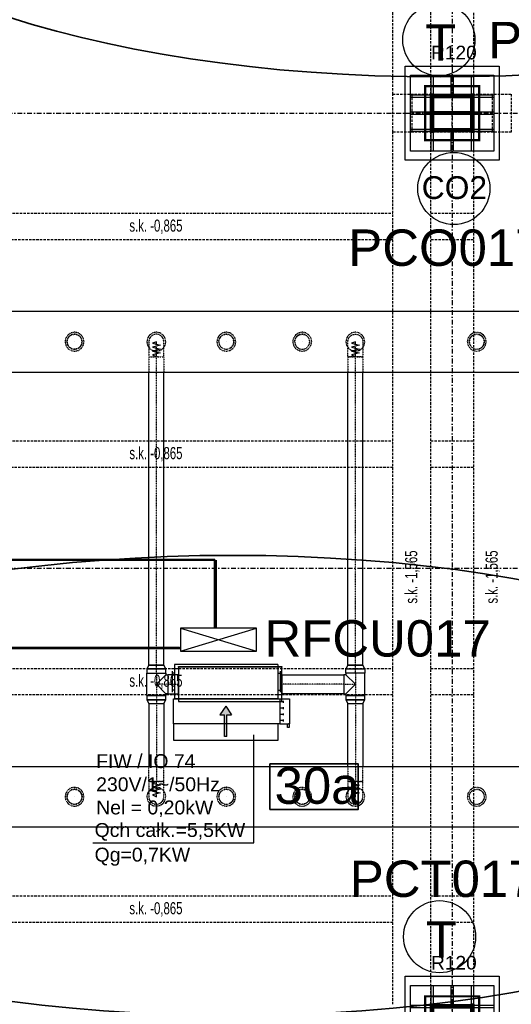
# Model space of a CAD drawing. Header units: centimetres. Extents: x -10729 to 144862, y -4437 to 43656.
# Tile 77 of 148: x 9290 to 9938, y 8625 to 9923. Entities that reach past the tile are written whole.
import ezdxf

# ---------------------------------------------------------------- set-up
doc = ezdxf.new("R2010")
doc.units = ezdxf.units.CM
doc.header["$LTSCALE"] = 0.1
for name, pattern in [('CADVENT_CENTERLINE', [9.9, 7.4, -1, 0.5, -1]), ('CADVENT_HIDDEN', [0.8, 0.25, -0.55]), ('Kondygnacja  -0_5$0$HIDDEN', [9.525, 6.35, -3.175]), ('Kondygnacja  -0_5$0$HIDDEN2', [4.7625, 3.175, -1.5875]), ('Osie rzutów$0$DASHDOT2', [12.7, 6.35, -3.175, 0, -3.175])]:
    doc.linetypes.add(name, pattern=pattern)
for name, color, linetype, lineweight in [('AU opis', 7, 'Continuous', 35), ('AU Osprzęt Siemens', 5, 'Continuous', 30), ('AU Sieć LON', 1, 'Continuous', 50), ('AU Strefa obsługiwana', 90, 'Continuous', 35), ('bgde_urządzenia', 3, 'Continuous', 30)]:
    doc.layers.add(name, color=color, linetype=linetype, lineweight=lineweight)
for name, color, linetype in [('AU Szafki Klimakonwektorów', 183, 'Continuous'), ('bgde-nawiewCEN', 7, 'Continuous'), ('bgde-nawiewEXP', 1, 'Continuous'), ('bgde-nawiewHIDDEN', 1, 'Continuous'), ('bgde_opis urządzen', 6, 'Continuous'), ('Kondygnacja  -0_5$0$ARCH_GK', 8, 'Continuous'), ('Kondygnacja  -0_5$0$ARCH_INFO_ODPORNOŚĆ OGNIOWA', 8, 'Continuous'), ('Kondygnacja  -0_5$0$ARCH_KONSTR_POWYŻEJ RZUTU', 8, 'Kondygnacja  -0_5$0$HIDDEN'), ('Kondygnacja  -0_5$0$ARCH_KONSTR_POWYŻEJ RZUTU_IST', 8, 'Kondygnacja  -0_5$0$HIDDEN2'), ('Kondygnacja  -0_5$0$ARCH_OKŁADZINA', 8, 'Continuous'), ('Kondygnacja  -0_5$0$ARCH_SŁUPY', 8, 'Continuous'), ('Osie rzutów$0$ARCH_INFO_OSIE_IST', 8, 'Osie rzutów$0$DASHDOT2'), ('Osie rzutów$0$ARCH_INFO_OSIE_OPISY_IST', 8, 'Continuous')]:
    doc.layers.add(name, color=color, linetype=linetype)
doc.layers.add('Kondygnacja  -0_5$0$ARCH_KONSTRUKCJA_NIEWIDOCZNA', color=8, linetype='Continuous', plot=False)
doc.styles.add('Arial', font='ARIAL.TTF')
doc.styles.add('Kondygnacja  -0_5$0$Arial', font='ARIAL.TTF')
doc.styles.add('Kondygnacja  -0_5$0$BIKTS', font='bikromsw.shx', dxfattribs={"width": 0.8})
pattern_1 = [(45, (-1133.3117, -3177.9858), (-0.6735192, 0.6735192), [])]

# ---------------------------------------------------------------- blocks, each defined once
blk = doc.blocks.new('Osie rzutów')
at = {"layer": 'Osie rzutów$0$ARCH_INFO_OSIE_IST', "ltscale": 10}
for p, q in [((9860, 12510), (9860, 4623.26)), ((9860, 9770), (9860, 9830)), ((4436.04, 9800), (15156.54, 9800)), ((9890, 9800), (9830, 9800)), ((4436.04, 9200), (15156.54, 9200)), ((9860, 8570), (9860, 8630))]:
    blk.add_line(p, q, dxfattribs=at)
blk = doc.blocks.new('Kondygnacja  -0_5$0$słup_kwadrat')
at = {"layer": 'Kondygnacja  -0_5$0$ARCH_SŁUPY', "lineweight": 40}
h = blk.add_hatch(dxfattribs=at)
h.set_pattern_fill('ANSI31', color=256, scale=0.3, style=0)
h.set_pattern_definition(pattern_1)
h.paths.add_polyline_path([(36, 34), (39, 34), (39, 84), (36, 84)])
h = blk.add_hatch(dxfattribs=at)
h.set_pattern_fill('ANSI31', color=256, scale=0.3, style=0)
h.set_pattern_definition(pattern_1)
h.paths.add_polyline_path([(89, 80), (89, 83), (39, 83), (39, 80)])
h = blk.add_hatch(dxfattribs=at)
h.set_pattern_fill('ANSI31', color=256, scale=0.3, style=0)
h.set_pattern_definition(pattern_1)
h.paths.add_polyline_path([(89, 34), (92, 34), (92, 84), (89, 84)])
h = blk.add_hatch(dxfattribs=at)
h.set_pattern_fill('ANSI31', color=256, scale=0.3, style=0)
h.set_pattern_definition(pattern_1)
h.paths.add_polyline_path([(89, 57.5), (89, 60.5), (39, 60.5), (39, 57.5)])
h = blk.add_hatch(dxfattribs=at)
h.set_pattern_fill('ANSI31', color=256, scale=0.3, style=0)
h.set_pattern_definition(pattern_1)
h.paths.add_polyline_path([(89, 35), (89, 38), (39, 38), (39, 35)])
at = {"layer": 'Kondygnacja  -0_5$0$ARCH_KONSTRUKCJA_NIEWIDOCZNA'}
blk.add_lwpolyline([(119, 109), (119, 9), (9, 9), (9, 109)], close=True, dxfattribs=at)
for points in [[(36, 109), (36, 84)], [(39, 109), (39, 84)], [(62.5, 109), (62.5, 83)], [(65.5, 109), (65.5, 83)], [(89, 109), (89, 84)], [(92, 109), (92, 84)], [(9, 83), (36, 83)], [(9, 80), (36, 80)], [(92, 83), (119, 83)], [(92, 80), (119, 80)], [(9, 60.5), (36, 60.5)], [(9, 57.5), (36, 57.5)], [(92, 60.5), (119, 60.5)], [(92, 57.5), (119, 57.5)], [(9, 38), (36, 38)], [(9, 35), (36, 35)], [(36, 34), (36, 9)], [(39, 34), (39, 9)], [(62.5, 35), (62.5, 9)], [(65.5, 35), (65.5, 9)], [(89, 34), (89, 9)], [(92, 38), (119, 38)], [(92, 35), (119, 35)], [(92, 34), (92, 9)]]:
    blk.add_lwpolyline(points, dxfattribs=at)
at = {"layer": 'Kondygnacja  -0_5$0$ARCH_OKŁADZINA'}
blk.add_lwpolyline([(2, 121), (126, 121), (126, -3), (2, -3)], close=True, dxfattribs=at)
at = {"layer": 'Kondygnacja  -0_5$0$ARCH_SŁUPY', "lineweight": 40}
for p, q in [((39, 60.5), (89, 60.5)), ((89, 57.5), (39, 57.5))]:
    blk.add_line(p, q, dxfattribs=at)
at = {"layer": 'Kondygnacja  -0_5$0$ARCH_SŁUPY', "lineweight": 50, "const_width": 3}
blk.add_lwpolyline([(28.5, 94.5), (99.5, 94.5), (99.5, 23.5), (28.5, 23.5)], close=True, dxfattribs=at)
at = {"layer": 'Kondygnacja  -0_5$0$ARCH_SŁUPY', "lineweight": 40}
for points in [[(36, 84), (39, 84), (39, 34), (36, 34)], [(89, 84), (92, 84), (92, 34), (89, 34)]]:
    blk.add_lwpolyline(points, close=True, dxfattribs=at)
for points in [[(89, 83), (39, 83)], [(39, 80), (89, 80)], [(89, 38), (39, 38)], [(39, 35), (89, 35)]]:
    blk.add_lwpolyline(points, dxfattribs=at)
blk = doc.blocks.new('Kondygnacja  -0_5$0$konstrukcja istniejąca -0.5')
at = {"layer": 'Kondygnacja  -0_5$0$ARCH_KONSTR_POWYŻEJ RZUTU_IST', "ltscale": 10}
for points in [[(9782, 9825), (9782, 10975)], [(9832, 9825), (9832, 10975)], [(9888, 10975), (9888, 9825)], [(9938, 9775), (9782, 9775), (9782, 9825), (9938, 9825), (9938, 9775)], [(9782, 8625), (9782, 9775)], [(9832, 8625), (9832, 9775)], [(9888, 9775), (9888, 8625)], [(8738, 9367.9), (9782, 9367.9)], [(9832, 9367.9), (9888, 9367.9)], [(9782, 9332.9), (8738, 9332.9)], [(9888, 9332.9), (9832, 9332.9)], [(8738, 9067.9), (9782, 9067.9)], [(9832, 9067.9), (9888, 9067.9)], [(9782, 9032.9), (8738, 9032.9)], [(9888, 9032.9), (9832, 9032.9)]]:
    blk.add_lwpolyline(points, dxfattribs=at)
at = {"layer": 'Kondygnacja  -0_5$0$ARCH_KONSTR_POWYŻEJ RZUTU_IST', "ltscale": 10, "elevation": 0}
for points in [[(9807, 9825), (9807, 9775)], [(9913, 9825), (9913, 9775)], [(8738, 9667.9), (9782, 9667.9)], [(9832, 9667.9), (9888, 9667.9)], [(9782, 9632.9), (8738, 9632.9)], [(9888, 9632.9), (9832, 9632.9)], [(8738, 8767.9), (9782, 8767.9)], [(9832, 8767.9), (9888, 8767.9)], [(9782, 8732.9), (8738, 8732.9)], [(9888, 8732.9), (9832, 8732.9)]]:
    blk.add_lwpolyline(points, dxfattribs=at)
at = {"layer": 'Kondygnacja  -0_5$0$ARCH_KONSTR_POWYŻEJ RZUTU_IST', "style": 'Kondygnacja  -0_5$0$BIKTS', "width": 0.7}
for p in [(9434.8, 9643.7), (9434.8, 9343.7), (9434.8, 9043.7), (9434.8, 8743.7)]:
    blk.add_text('s.k. -0,865', height=16, dxfattribs=at).set_placement(p)
for p in [(9814.1, 9153.4), (9920.1, 9153.4)]:
    blk.add_text('s.k. -1,565', height=16, rotation=90, dxfattribs=at).set_placement(p)

msp = doc.modelspace()

# ---------------------------------------------------------------- hatches: boundary and pattern name
at = {"layer": 'bgde_urządzenia'}
h = msp.add_hatch(color=256, dxfattribs=at)
h.paths.add_polyline_path([(9563.219, 8994.916), (9560.219, 8994.916), (9560.219, 9006.582), (9554.029, 9006.582), (9561.719, 9018.009), (9569.409, 9006.582), (9563.219, 9006.582)])
h.paths.add_polyline_path([(9563.219, 8978.248), (9560.219, 8978.248), (9560.219, 8994.916), (9563.219, 8994.916)])

# ---------------------------------------------------------------- linework, layer by layer
at = {"layer": 'AU opis'}
msp.add_lwpolyline([(9620.016, 8941.888), (9736.405, 8941.888), (9736.405, 8881.881), (9620.016, 8881.881)], close=True, dxfattribs=at)
at = {"layer": 'AU Osprzęt Siemens'}
for centre in [(9842.529, 9896.754), (9862.336, 9700.638), (9843.513, 8714.113)]:
    msp.add_circle(centre, 47.533, dxfattribs=at)
at = {"layer": 'AU Sieć LON', "color": 1}
for p, q in [((9547.519, 9211.166), (8054.733, 9211.166)), ((9547.519, 9121.329), (9547.519, 9211.166)), ((9548.759, 9120.811), (9548.759, 9210.647)), ((8948.486, 9094.896), (9500.922, 9094.896)), ((8949.725, 9094.377), (9502.162, 9094.377))]:
    msp.add_line(p, q, dxfattribs=at)
at = {"layer": 'AU Strefa obsługiwana'}
for centre in [(9844.459, 10151.022), (9570.947, 8913.572)]:
    msp.add_ellipse(centre, major_axis=(845.197, 0), ratio=0.35891006, dxfattribs=at)
at = {"layer": 'AU Szafki Klimakonwektorów'}
for p, q in [((9602.162, 9120.811), (9502.162, 9120.811)), ((9502.162, 9120.811), (9502.162, 9090.811)), ((9502.162, 9090.811), (9602.162, 9120.811)), ((9502.162, 9120.811), (9602.162, 9090.811)), ((9602.162, 9120.811), (9502.162, 9120.811)), ((9502.162, 9120.811), (9502.162, 9090.811)), ((9502.162, 9090.811), (9602.162, 9120.811)), ((9502.162, 9120.811), (9602.162, 9090.811)), ((9602.162, 9090.811), (9602.162, 9120.811)), ((9602.162, 9090.811), (9602.162, 9120.811)), ((9502.162, 9090.811), (9602.162, 9090.811)), ((9502.162, 9090.811), (9602.162, 9090.811))]:
    msp.add_line(p, q, dxfattribs=at)
at = {"layer": 'bgde-nawiewCEN', "linetype": 'CADVENT_CENTERLINE', "ltscale": 0.06}
for p, q in [((9470.306, 9498.547), (9470.306, 9498.594)), ((9470.306, 9498.434), (9470.306, 9498.547)), ((9470.306, 9498.215), (9470.306, 9498.434)), ((9470.306, 9497.853), (9470.306, 9498.215)), ((9470.306, 9497.314), (9470.306, 9497.853)), ((9470.306, 9496.562), (9470.306, 9497.314)), ((9470.306, 9495.56), (9470.306, 9496.562)), ((9470.306, 9494.274), (9470.306, 9495.56)), ((9470.306, 9492.668), (9470.306, 9494.274)), ((9470.306, 9490.707), (9470.306, 9492.668)), ((9470.306, 9488.354), (9470.306, 9490.707)), ((9732.52, 9498.547), (9732.52, 9498.594)), ((9732.52, 9498.434), (9732.52, 9498.547)), ((9732.52, 9498.215), (9732.52, 9498.434)), ((9732.52, 9497.853), (9732.52, 9498.215)), ((9732.52, 9497.314), (9732.52, 9497.853)), ((9732.52, 9496.562), (9732.52, 9497.314)), ((9732.52, 9495.56), (9732.52, 9496.562)), ((9732.52, 9494.274), (9732.52, 9495.56)), ((9732.52, 9492.668), (9732.52, 9494.274)), ((9732.52, 9490.707), (9732.52, 9492.668)), ((9732.52, 9488.354), (9732.52, 9490.707)), ((9470.306, 9485.575), (9470.306, 9488.354)), ((9470.306, 9480.464), (9470.306, 9485.575)), ((9470.306, 9478.594), (9470.306, 9480.464)), ((9470.306, 9072.014), (9470.306, 9478.594)), ((9732.52, 9485.575), (9732.52, 9488.354)), ((9732.52, 9480.464), (9732.52, 9485.575)), ((9732.52, 9478.594), (9732.52, 9480.464)), ((9732.52, 9072.014), (9732.52, 9478.594)), ((9470.306, 9061.714), (9470.306, 9072.014)), ((9470.306, 9061.714), (9470.306, 9046.914)), ((9732.52, 9061.714), (9732.52, 9072.014)), ((9732.52, 9061.714), (9732.52, 9046.914)), ((9470.306, 9046.914), (9470.306, 9032.114)), ((9485.306, 9046.914), (9470.306, 9046.914)), ((9485.306, 9046.914), (9499.306, 9046.914)), ((9499.706, 9046.914), (9499.306, 9046.914)), ((9635.706, 9046.914), (9636.106, 9046.914)), ((9717.52, 9046.914), (9636.106, 9046.914)), ((9717.52, 9046.914), (9732.52, 9046.914)), ((9732.52, 9046.914), (9732.52, 9032.114)), ((9470.306, 9032.114), (9470.306, 9021.814)), ((9732.52, 9032.114), (9732.52, 9021.814)), ((9470.306, 9021.814), (9470.306, 8918.603)), ((9732.52, 9021.814), (9732.52, 8918.603)), ((9470.306, 8916.734), (9470.306, 8918.603)), ((9732.52, 8916.734), (9732.52, 8918.603)), ((9470.306, 8911.623), (9470.306, 8916.734)), ((9470.306, 8908.843), (9470.306, 8911.623)), ((9470.306, 8906.491), (9470.306, 8908.843)), ((9470.306, 8904.529), (9470.306, 8906.491)), ((9732.52, 8911.623), (9732.52, 8916.734)), ((9732.52, 8908.843), (9732.52, 8911.623)), ((9732.52, 8906.491), (9732.52, 8908.843)), ((9732.52, 8904.529), (9732.52, 8906.491)), ((9470.306, 8902.923), (9470.306, 8904.529)), ((9470.306, 8901.637), (9470.306, 8902.923)), ((9470.306, 8900.636), (9470.306, 8901.637)), ((9470.306, 8899.883), (9470.306, 8900.636)), ((9470.306, 8899.344), (9470.306, 8899.883)), ((9470.306, 8898.983), (9470.306, 8899.344)), ((9470.306, 8898.763), (9470.306, 8898.983)), ((9470.306, 8898.651), (9470.306, 8898.763)), ((9470.306, 8898.603), (9470.306, 8898.651)), ((9732.52, 8902.923), (9732.52, 8904.529)), ((9732.52, 8901.637), (9732.52, 8902.923)), ((9732.52, 8900.636), (9732.52, 8901.637)), ((9732.52, 8899.883), (9732.52, 8900.636)), ((9732.52, 8899.344), (9732.52, 8899.883)), ((9732.52, 8898.983), (9732.52, 8899.344)), ((9732.52, 8898.763), (9732.52, 8898.983)), ((9732.52, 8898.651), (9732.52, 8898.763)), ((9732.52, 8898.603), (9732.52, 8898.651))]:
    msp.add_line(p, q, dxfattribs=at)
at = {"layer": 'bgde-nawiewEXP', "linetype": 'Continuous'}
for points in [[(6548.697, 9458.601), (10181.223, 9458.601), (10181.223, 9538.601), (10182.223, 9538.601), (10182.223, 9458.601), (10181.223, 9458.601), (10181.223, 9538.601), (6548.697, 9538.601)], [(9457.806, 9067.199), (9482.806, 9067.199), (9480.306, 9072.014), (9460.306, 9072.014)], [(9499.706, 9024.414), (9635.706, 9024.414), (9635.706, 9069.414), (9499.706, 9069.414), (9499.706, 9070.414), (9635.706, 9070.414), (9635.706, 9069.414), (9499.706, 9069.414)], [(9717.52, 9034.414), (9720.02, 9034.414), (9720.02, 9032.114), (9745.02, 9032.114), (9745.02, 9061.714), (9720.02, 9061.714), (9720.02, 9067.199), (9745.02, 9067.199), (9745.02, 9061.714), (9720.02, 9061.714), (9720.02, 9059.414), (9717.52, 9059.414), (9717.52, 9035.366)], [(9720.02, 9067.199), (9745.02, 9067.199), (9742.52, 9072.014), (9722.52, 9072.014)], [(9485.306, 9034.414), (9499.306, 9034.414), (9499.306, 9059.414), (9485.306, 9059.414), (9485.306, 9035.366)], [(9636.106, 9034.414), (9636.106, 9059.414), (9717.52, 9059.414), (9717.52, 9034.414)], [(9457.806, 9026.63), (9482.806, 9026.63), (9482.806, 9032.114), (9457.806, 9032.114)], [(9457.806, 9026.63), (9460.306, 9021.814), (9480.306, 9021.814), (9482.806, 9026.63), (9458.758, 9026.63)], [(9720.02, 9026.63), (9745.02, 9026.63), (9745.02, 9032.114), (9720.02, 9032.114)], [(9720.02, 9026.63), (9722.52, 9021.814), (9742.52, 9021.814), (9745.02, 9026.63), (9720.972, 9026.63)]]:
    msp.add_lwpolyline(points, close=True, dxfattribs=at)
for points in [[(9460.306, 9072.014), (9480.306, 9072.014), (9480.306, 9458.601)], [(9460.306, 9072.014), (9460.306, 9458.601)], [(9722.52, 9072.014), (9742.52, 9072.014), (9742.52, 9458.601)], [(9722.52, 9072.014), (9722.52, 9458.601)], [(9457.806, 9032.114), (9457.806, 9061.714), (9482.806, 9061.714), (9482.806, 9067.199), (9457.806, 9067.199), (9457.806, 9061.714), (9482.806, 9061.714), (9482.806, 9059.414)], [(9457.806, 9032.114), (9482.806, 9032.114), (9482.806, 9034.414), (9470.306, 9046.914), (9482.806, 9059.414), (9485.306, 9059.414), (9485.306, 9034.414), (9482.806, 9034.414)], [(9499.306, 9034.414), (9499.306, 9059.414), (9499.706, 9059.414)], [(9635.706, 9034.414), (9636.106, 9034.414), (9636.106, 9059.414), (9635.706, 9059.414)], [(9720.02, 9034.414), (9732.52, 9046.914), (9720.02, 9059.414)], [(9499.306, 9034.414), (9499.706, 9034.414)], [(9460.306, 9021.814), (9460.306, 8938.585)], [(9460.306, 9021.814), (9480.306, 9021.814), (9480.306, 8938.585)], [(9722.52, 8938.585), (9722.52, 9021.814), (9742.52, 9021.814), (9742.52, 8938.585)], [(8060.424, 8938.585), (10181.223, 8938.585), (10181.223, 8858.585), (8060.424, 8858.585)]]:
    msp.add_lwpolyline(points, dxfattribs=at)
at = {"layer": 'bgde-nawiewHIDDEN', "linetype": 'CADVENT_HIDDEN'}
for points in [[(9350.02, 9498.594), (9350.972, 9493.811), (9353.681, 9489.755), (9357.737, 9487.046), (9362.52, 9486.094), (9367.304, 9487.046), (9371.359, 9489.755), (9374.069, 9493.811), (9375.02, 9498.594), (9374.069, 9503.378), (9371.359, 9507.433), (9367.304, 9510.143), (9362.52, 9511.094), (9357.737, 9510.143), (9353.681, 9507.433), (9350.972, 9503.378)], [(9350.02, 9498.594), (9350.972, 9493.811), (9353.681, 9489.755), (9357.737, 9487.046), (9362.52, 9486.094), (9367.304, 9487.046), (9371.359, 9489.755), (9374.069, 9493.811), (9375.02, 9498.594), (9374.069, 9503.378), (9371.359, 9507.433), (9367.304, 9510.143), (9362.52, 9511.094), (9357.737, 9510.143), (9353.681, 9507.433), (9350.972, 9503.378)], [(9352.52, 9498.594), (9353.281, 9494.767), (9355.449, 9491.523), (9358.693, 9489.355), (9362.52, 9488.594), (9366.347, 9489.355), (9369.591, 9491.523), (9371.759, 9494.767), (9372.52, 9498.594), (9371.759, 9502.421), (9369.591, 9505.665), (9366.347, 9507.833), (9362.52, 9508.594), (9358.693, 9507.833), (9355.449, 9505.665), (9353.281, 9502.421)], [(9352.52, 9498.594), (9353.281, 9502.421), (9355.449, 9505.665), (9358.693, 9507.833), (9362.52, 9508.594), (9366.347, 9507.833), (9369.591, 9505.665), (9371.759, 9502.421), (9372.52, 9498.594), (9371.759, 9494.767), (9369.591, 9491.523), (9366.347, 9489.355), (9362.52, 9488.594), (9358.693, 9489.355), (9355.449, 9491.523), (9353.281, 9494.767)], [(9457.806, 9498.594), (9458.758, 9493.811), (9461.467, 9489.755), (9465.523, 9487.046), (9470.306, 9486.094), (9475.09, 9487.046), (9479.145, 9489.755), (9481.855, 9493.811), (9482.806, 9498.594), (9481.855, 9503.378), (9479.145, 9507.433), (9475.09, 9510.143), (9470.306, 9511.094), (9465.523, 9510.143), (9461.467, 9507.433), (9458.758, 9503.378)], [(9457.806, 9498.594), (9458.758, 9493.811), (9461.467, 9489.755), (9465.523, 9487.046), (9470.306, 9486.094), (9475.09, 9487.046), (9479.145, 9489.755), (9481.855, 9493.811), (9482.806, 9498.594), (9481.855, 9503.378), (9479.145, 9507.433), (9475.09, 9510.143), (9470.306, 9511.094), (9465.523, 9510.143), (9461.467, 9507.433), (9458.758, 9503.378)], [(9460.306, 9478.594), (9474.133, 9478.594), (9474.133, 9478.594), (9477.377, 9478.594), (9477.377, 9478.594), (9479.545, 9478.594), (9479.545, 9478.594), (9480.306, 9478.594), (9480.306, 9498.594), (9479.545, 9502.421), (9477.377, 9505.665), (9474.133, 9507.833), (9470.306, 9508.594), (9466.479, 9507.833), (9463.235, 9505.665), (9461.067, 9502.421), (9460.306, 9498.594), (9460.306, 9480.464)], [(9550.02, 9498.594), (9550.972, 9493.811), (9553.681, 9489.755), (9557.737, 9487.046), (9562.52, 9486.094), (9567.304, 9487.046), (9571.359, 9489.755), (9574.069, 9493.811), (9575.02, 9498.594), (9574.069, 9503.378), (9571.359, 9507.433), (9567.304, 9510.143), (9562.52, 9511.094), (9557.737, 9510.143), (9553.681, 9507.433), (9550.972, 9503.378)], [(9550.02, 9498.594), (9550.972, 9493.811), (9553.681, 9489.755), (9557.737, 9487.046), (9562.52, 9486.094), (9567.304, 9487.046), (9571.359, 9489.755), (9574.069, 9493.811), (9575.02, 9498.594), (9574.069, 9503.378), (9571.359, 9507.433), (9567.304, 9510.143), (9562.52, 9511.094), (9557.737, 9510.143), (9553.681, 9507.433), (9550.972, 9503.378)], [(9552.52, 9498.594), (9553.281, 9494.767), (9555.449, 9491.523), (9558.693, 9489.355), (9562.52, 9488.594), (9566.347, 9489.355), (9569.591, 9491.523), (9571.759, 9494.767), (9572.52, 9498.594), (9571.759, 9502.421), (9569.591, 9505.665), (9566.347, 9507.833), (9562.52, 9508.594), (9558.693, 9507.833), (9555.449, 9505.665), (9553.281, 9502.421)], [(9650.02, 9498.594), (9650.972, 9493.811), (9653.681, 9489.755), (9657.737, 9487.046), (9662.52, 9486.094), (9667.304, 9487.046), (9671.359, 9489.755), (9674.069, 9493.811), (9675.02, 9498.594), (9674.069, 9503.378), (9671.359, 9507.433), (9667.304, 9510.143), (9662.52, 9511.094), (9657.737, 9510.143), (9653.681, 9507.433), (9650.972, 9503.378)], [(9650.02, 9498.594), (9650.972, 9493.811), (9653.681, 9489.755), (9657.737, 9487.046), (9662.52, 9486.094), (9667.304, 9487.046), (9671.359, 9489.755), (9674.069, 9493.811), (9675.02, 9498.594), (9674.069, 9503.378), (9671.359, 9507.433), (9667.304, 9510.143), (9662.52, 9511.094), (9657.737, 9510.143), (9653.681, 9507.433), (9650.972, 9503.378)], [(9652.52, 9498.594), (9653.281, 9494.767), (9655.449, 9491.523), (9658.693, 9489.355), (9662.52, 9488.594), (9666.347, 9489.355), (9669.591, 9491.523), (9671.759, 9494.767), (9672.52, 9498.594), (9671.759, 9502.421), (9669.591, 9505.665), (9666.347, 9507.833), (9662.52, 9508.594), (9658.693, 9507.833), (9655.449, 9505.665), (9653.281, 9502.421)], [(9720.02, 9498.594), (9720.972, 9493.811), (9723.681, 9489.755), (9727.737, 9487.046), (9732.52, 9486.094), (9737.304, 9487.046), (9741.359, 9489.755), (9744.069, 9493.811), (9745.02, 9498.594), (9744.069, 9503.378), (9741.359, 9507.433), (9737.304, 9510.143), (9732.52, 9511.094), (9727.737, 9510.143), (9723.681, 9507.433), (9720.972, 9503.378)], [(9720.02, 9498.594), (9720.972, 9493.811), (9723.681, 9489.755), (9727.737, 9487.046), (9732.52, 9486.094), (9737.304, 9487.046), (9741.359, 9489.755), (9744.069, 9493.811), (9745.02, 9498.594), (9744.069, 9503.378), (9741.359, 9507.433), (9737.304, 9510.143), (9732.52, 9511.094), (9727.737, 9510.143), (9723.681, 9507.433), (9720.972, 9503.378)], [(9880.02, 9498.594), (9880.972, 9493.811), (9883.681, 9489.755), (9887.737, 9487.046), (9892.52, 9486.094), (9897.304, 9487.046), (9901.359, 9489.755), (9904.069, 9493.811), (9905.02, 9498.594), (9904.069, 9503.378), (9901.359, 9507.433), (9897.304, 9510.143), (9892.52, 9511.094), (9887.737, 9510.143), (9883.681, 9507.433), (9880.972, 9503.378)], [(9880.02, 9498.594), (9880.972, 9493.811), (9883.681, 9489.755), (9887.737, 9487.046), (9892.52, 9486.094), (9897.304, 9487.046), (9901.359, 9489.755), (9904.069, 9493.811), (9905.02, 9498.594), (9904.069, 9503.378), (9901.359, 9507.433), (9897.304, 9510.143), (9892.52, 9511.094), (9887.737, 9510.143), (9883.681, 9507.433), (9880.972, 9503.378)], [(9882.52, 9498.594), (9883.281, 9494.767), (9885.449, 9491.523), (9888.693, 9489.355), (9892.52, 9488.594), (9896.347, 9489.355), (9899.591, 9491.523), (9901.759, 9494.767), (9902.52, 9498.594), (9901.759, 9502.421), (9899.591, 9505.665), (9896.347, 9507.833), (9892.52, 9508.594), (9888.693, 9507.833), (9885.449, 9505.665), (9883.281, 9502.421)], [(9722.52, 9478.594), (9736.347, 9478.594), (9736.347, 9478.594), (9739.591, 9478.594), (9739.591, 9478.594), (9732.52, 9478.594), (9732.52, 9478.594), (9723.281, 9478.594)], [(9460.306, 8898.603), (9461.067, 8894.776), (9463.235, 8891.532), (9466.479, 8889.364), (9470.306, 8888.603), (9474.133, 8889.364), (9477.377, 8891.532), (9479.545, 8894.776), (9480.306, 8898.603), (9480.306, 8918.603), (9460.306, 8918.603), (9460.306, 8898.651)], [(9722.52, 8898.603), (9723.281, 8894.776), (9725.449, 8891.532), (9728.693, 8889.364), (9732.52, 8888.603), (9736.347, 8889.364), (9739.591, 8891.532), (9741.759, 8894.776), (9742.52, 8898.603), (9742.52, 8918.603), (9722.52, 8918.603), (9722.52, 8898.651)], [(9350.02, 8898.603), (9350.972, 8893.82), (9353.681, 8889.764), (9357.737, 8887.055), (9362.52, 8886.103), (9367.304, 8887.055), (9371.359, 8889.764), (9374.069, 8893.82), (9375.02, 8898.603), (9374.069, 8903.387), (9371.359, 8907.442), (9367.304, 8910.152), (9362.52, 8911.103), (9357.737, 8910.152), (9353.681, 8907.442), (9350.972, 8903.387)], [(9350.02, 8898.603), (9350.972, 8893.82), (9353.681, 8889.764), (9357.737, 8887.055), (9362.52, 8886.103), (9367.304, 8887.055), (9371.359, 8889.764), (9374.069, 8893.82), (9375.02, 8898.603), (9374.069, 8903.387), (9371.359, 8907.442), (9367.304, 8910.152), (9362.52, 8911.103), (9357.737, 8910.152), (9353.681, 8907.442), (9350.972, 8903.387)], [(9352.52, 8898.603), (9353.281, 8894.776), (9355.449, 8891.532), (9358.693, 8889.364), (9362.52, 8888.603), (9366.347, 8889.364), (9369.591, 8891.532), (9371.759, 8894.776), (9372.52, 8898.603), (9371.759, 8902.43), (9369.591, 8905.674), (9366.347, 8907.842), (9362.52, 8908.603), (9358.693, 8907.842), (9355.449, 8905.674), (9353.281, 8902.43)], [(9352.52, 8898.603), (9353.281, 8902.43), (9355.449, 8905.674), (9358.693, 8907.842), (9362.52, 8908.603), (9366.347, 8907.842), (9369.591, 8905.674), (9371.759, 8902.43), (9372.52, 8898.603), (9371.759, 8894.776), (9369.591, 8891.532), (9366.347, 8889.364), (9362.52, 8888.603), (9358.693, 8889.364), (9355.449, 8891.532), (9353.281, 8894.776)], [(9457.806, 8898.603), (9458.758, 8893.82), (9461.467, 8889.764), (9465.523, 8887.055), (9470.306, 8886.103), (9475.09, 8887.055), (9479.145, 8889.764), (9481.855, 8893.82), (9482.806, 8898.603), (9481.855, 8903.387), (9479.145, 8907.442), (9475.09, 8910.152), (9470.306, 8911.103), (9465.523, 8910.152), (9461.467, 8907.442), (9458.758, 8903.387)], [(9457.806, 8898.603), (9458.758, 8893.82), (9461.467, 8889.764), (9465.523, 8887.055), (9470.306, 8886.103), (9475.09, 8887.055), (9479.145, 8889.764), (9481.855, 8893.82), (9482.806, 8898.603), (9481.855, 8903.387), (9479.145, 8907.442), (9475.09, 8910.152), (9470.306, 8911.103), (9465.523, 8910.152), (9461.467, 8907.442), (9458.758, 8903.387)], [(9550.02, 8898.603), (9550.972, 8893.82), (9553.681, 8889.764), (9557.737, 8887.055), (9562.52, 8886.103), (9567.304, 8887.055), (9571.359, 8889.764), (9574.069, 8893.82), (9575.02, 8898.603), (9574.069, 8903.387), (9571.359, 8907.442), (9567.304, 8910.152), (9562.52, 8911.103), (9557.737, 8910.152), (9553.681, 8907.442), (9550.972, 8903.387)], [(9550.02, 8898.603), (9550.972, 8893.82), (9553.681, 8889.764), (9557.737, 8887.055), (9562.52, 8886.103), (9567.304, 8887.055), (9571.359, 8889.764), (9574.069, 8893.82), (9575.02, 8898.603), (9574.069, 8903.387), (9571.359, 8907.442), (9567.304, 8910.152), (9562.52, 8911.103), (9557.737, 8910.152), (9553.681, 8907.442), (9550.972, 8903.387)], [(9552.52, 8898.603), (9553.281, 8894.776), (9555.449, 8891.532), (9558.693, 8889.364), (9562.52, 8888.603), (9566.347, 8889.364), (9569.591, 8891.532), (9571.759, 8894.776), (9572.52, 8898.603), (9571.759, 8902.43), (9569.591, 8905.674), (9566.347, 8907.842), (9562.52, 8908.603), (9558.693, 8907.842), (9555.449, 8905.674), (9553.281, 8902.43)], [(9650.02, 8898.603), (9650.972, 8893.82), (9653.681, 8889.764), (9657.737, 8887.055), (9662.52, 8886.103), (9667.304, 8887.055), (9671.359, 8889.764), (9674.069, 8893.82), (9675.02, 8898.603), (9674.069, 8903.387), (9671.359, 8907.442), (9667.304, 8910.152), (9662.52, 8911.103), (9657.737, 8910.152), (9653.681, 8907.442), (9650.972, 8903.387)], [(9650.02, 8898.603), (9650.972, 8893.82), (9653.681, 8889.764), (9657.737, 8887.055), (9662.52, 8886.103), (9667.304, 8887.055), (9671.359, 8889.764), (9674.069, 8893.82), (9675.02, 8898.603), (9674.069, 8903.387), (9671.359, 8907.442), (9667.304, 8910.152), (9662.52, 8911.103), (9657.737, 8910.152), (9653.681, 8907.442), (9650.972, 8903.387)], [(9652.52, 8898.603), (9653.281, 8894.776), (9655.449, 8891.532), (9658.693, 8889.364), (9662.52, 8888.603), (9666.347, 8889.364), (9669.591, 8891.532), (9671.759, 8894.776), (9672.52, 8898.603), (9671.759, 8902.43), (9669.591, 8905.674), (9666.347, 8907.842), (9662.52, 8908.603), (9658.693, 8907.842), (9655.449, 8905.674), (9653.281, 8902.43)], [(9652.52, 8898.603), (9653.281, 8902.43), (9655.449, 8905.674), (9658.693, 8907.842), (9662.52, 8908.603), (9666.347, 8907.842), (9669.591, 8905.674), (9671.759, 8902.43), (9672.52, 8898.603), (9671.759, 8894.776), (9669.591, 8891.532), (9666.347, 8889.364), (9662.52, 8888.603), (9658.693, 8889.364), (9655.449, 8891.532), (9653.281, 8894.776)], [(9720.02, 8898.603), (9720.972, 8893.82), (9723.681, 8889.764), (9727.737, 8887.055), (9732.52, 8886.103), (9737.304, 8887.055), (9741.359, 8889.764), (9744.069, 8893.82), (9745.02, 8898.603), (9744.069, 8903.387), (9741.359, 8907.442), (9737.304, 8910.152), (9732.52, 8911.103), (9727.737, 8910.152), (9723.681, 8907.442), (9720.972, 8903.387)], [(9720.02, 8898.603), (9720.972, 8893.82), (9723.681, 8889.764), (9727.737, 8887.055), (9732.52, 8886.103), (9737.304, 8887.055), (9741.359, 8889.764), (9744.069, 8893.82), (9745.02, 8898.603), (9744.069, 8903.387), (9741.359, 8907.442), (9737.304, 8910.152), (9732.52, 8911.103), (9727.737, 8910.152), (9723.681, 8907.442), (9720.972, 8903.387)], [(9880.02, 8898.603), (9880.972, 8893.82), (9883.681, 8889.764), (9887.737, 8887.055), (9892.52, 8886.103), (9897.304, 8887.055), (9901.359, 8889.764), (9904.069, 8893.82), (9905.02, 8898.603), (9904.069, 8903.387), (9901.359, 8907.442), (9897.304, 8910.152), (9892.52, 8911.103), (9887.737, 8910.152), (9883.681, 8907.442), (9880.972, 8903.387)], [(9880.02, 8898.603), (9880.972, 8893.82), (9883.681, 8889.764), (9887.737, 8887.055), (9892.52, 8886.103), (9897.304, 8887.055), (9901.359, 8889.764), (9904.069, 8893.82), (9905.02, 8898.603), (9904.069, 8903.387), (9901.359, 8907.442), (9897.304, 8910.152), (9892.52, 8911.103), (9887.737, 8910.152), (9883.681, 8907.442), (9880.972, 8903.387)]]:
    msp.add_lwpolyline(points, close=True, dxfattribs=at)
for points in [[(9552.52, 9498.594), (9553.281, 9502.421), (9555.449, 9505.665), (9558.693, 9507.833), (9562.52, 9508.594), (9566.347, 9507.833), (9569.591, 9505.665)], [(9569.591, 9505.665), (9566.347, 9507.833)], [(9569.591, 9505.665), (9571.759, 9502.421)], [(9571.759, 9502.421), (9569.591, 9505.665)], [(9652.52, 9498.594), (9653.281, 9502.421), (9655.449, 9505.665), (9658.693, 9507.833), (9662.52, 9508.594), (9666.347, 9507.833)], [(9652.52, 9498.594), (9653.281, 9494.767), (9655.449, 9491.523), (9658.693, 9489.355), (9662.52, 9488.594), (9666.347, 9489.355), (9669.591, 9491.523), (9671.759, 9494.767), (9672.52, 9498.594), (9671.759, 9502.421), (9669.591, 9505.665), (9666.347, 9507.833), (9662.52, 9508.594)], [(9722.52, 9478.594), (9722.52, 9498.594), (9723.281, 9502.421), (9725.449, 9505.665), (9728.693, 9507.833), (9732.52, 9508.594), (9736.347, 9507.833), (9739.591, 9505.665), (9741.759, 9502.421), (9742.52, 9498.594), (9742.52, 9478.594), (9741.759, 9478.594), (9741.759, 9478.594), (9739.591, 9478.594), (9741.759, 9478.594), (9741.759, 9478.594), (9742.52, 9478.594), (9742.52, 9458.601)], [(9882.52, 9498.594), (9883.281, 9502.421), (9885.449, 9505.665), (9888.693, 9507.833), (9892.52, 9508.594), (9896.347, 9507.833)], [(9896.347, 9507.833), (9892.52, 9508.594)], [(9896.347, 9507.833), (9899.591, 9505.665), (9901.759, 9502.421)], [(9901.759, 9502.421), (9899.591, 9505.665)], [(9552.52, 9498.594), (9553.281, 9494.767), (9555.449, 9491.523), (9558.693, 9489.355), (9562.52, 9488.594), (9566.347, 9489.355), (9569.591, 9491.523)], [(9569.591, 9491.523), (9566.347, 9489.355)], [(9569.591, 9491.523), (9571.759, 9494.767)], [(9571.759, 9494.767), (9569.591, 9491.523)], [(9571.759, 9502.421), (9572.52, 9498.594), (9571.759, 9494.767)], [(9571.759, 9494.767), (9572.52, 9498.594)], [(9882.52, 9498.594), (9883.281, 9494.767), (9885.449, 9491.523), (9888.693, 9489.355), (9892.52, 9488.594), (9896.347, 9489.355)], [(9896.347, 9489.355), (9899.591, 9491.523), (9901.759, 9494.767)], [(9901.759, 9494.767), (9899.591, 9491.523)], [(9901.759, 9502.421), (9902.52, 9498.594), (9901.759, 9494.767)], [(9901.759, 9494.767), (9902.52, 9498.594)], [(9460.306, 9478.594), (9474.133, 9478.594)], [(9460.306, 9478.594), (9460.306, 9458.601)], [(9474.133, 9478.594), (9470.306, 9478.594)], [(9474.133, 9478.594), (9477.377, 9478.594), (9477.377, 9478.594), (9479.545, 9478.594), (9479.545, 9478.594), (9480.306, 9478.594), (9480.306, 9458.601)], [(9722.52, 9478.594), (9722.52, 9458.601)], [(9896.347, 9489.355), (9892.52, 9488.594)], [(9499.706, 9034.414), (9499.706, 9059.414)], [(9635.706, 9034.414), (9635.706, 9059.414)], [(9460.306, 8918.603), (9480.306, 8918.603), (9480.306, 8938.585)], [(9460.306, 8918.603), (9460.306, 8938.585)], [(9722.52, 8938.585), (9722.52, 8918.603), (9742.52, 8918.603), (9742.52, 8938.585)], [(9552.52, 8898.603), (9553.281, 8902.43), (9555.449, 8905.674), (9558.693, 8907.842)], [(9558.693, 8907.842), (9555.449, 8905.674)], [(9558.693, 8907.842), (9562.52, 8908.603), (9566.347, 8907.842), (9569.591, 8905.674)], [(9569.591, 8905.674), (9566.347, 8907.842)], [(9569.591, 8905.674), (9571.759, 8902.43)], [(9571.759, 8902.43), (9569.591, 8905.674)], [(9882.52, 8898.603), (9883.281, 8902.43), (9885.449, 8905.674), (9888.693, 8907.842), (9892.52, 8908.603), (9896.347, 8907.842), (9899.591, 8905.674), (9901.759, 8902.43), (9902.52, 8898.603), (9901.759, 8894.776), (9899.591, 8891.532), (9896.347, 8889.364)], [(9882.52, 8898.603), (9883.281, 8902.43), (9885.449, 8905.674), (9888.693, 8907.842)], [(9888.693, 8907.842), (9885.449, 8905.674)], [(9888.693, 8907.842), (9892.52, 8908.603), (9896.347, 8907.842)], [(9896.347, 8907.842), (9892.52, 8908.603)], [(9896.347, 8907.842), (9899.591, 8905.674), (9901.759, 8902.43), (9902.52, 8898.603), (9901.759, 8894.776)], [(9552.52, 8898.603), (9553.281, 8894.776), (9555.449, 8891.532), (9558.693, 8889.364)], [(9571.759, 8902.43), (9572.52, 8898.603), (9571.759, 8894.776), (9569.591, 8891.532)], [(9569.591, 8891.532), (9571.759, 8894.776)], [(9882.52, 8898.603), (9883.281, 8894.776), (9885.449, 8891.532), (9888.693, 8889.364), (9892.52, 8888.603), (9896.347, 8889.364), (9899.591, 8891.532)], [(9882.52, 8898.603), (9883.281, 8894.776), (9885.449, 8891.532), (9888.693, 8889.364)], [(9896.347, 8889.364), (9899.591, 8891.532), (9901.759, 8894.776)], [(9901.759, 8894.776), (9899.591, 8891.532)], [(9901.759, 8894.776), (9902.52, 8898.603)], [(9558.693, 8889.364), (9555.449, 8891.532)], [(9558.693, 8889.364), (9562.52, 8888.603), (9566.347, 8889.364), (9569.591, 8891.532)], [(9569.591, 8891.532), (9566.347, 8889.364)], [(9888.693, 8889.364), (9885.449, 8891.532)], [(9888.693, 8889.364), (9892.52, 8888.603), (9896.347, 8889.364)], [(9896.347, 8889.364), (9892.52, 8888.603)]]:
    msp.add_lwpolyline(points, dxfattribs=at)
at = {"layer": 'bgde-nawiewHIDDEN'}
for points in [[(9362.52, 9498.594), (9362.52, 9498.594)], [(9470.306, 9498.594), (9465.306, 9496.464), (9475.306, 9493.928), (9465.306, 9491.406), (9475.306, 9488.878), (9465.306, 9486.324), (9475.306, 9483.788), (9465.306, 9481.242), (9470.306, 9478.594)], [(9562.52, 9498.594), (9562.52, 9498.594)], [(9662.52, 9498.594), (9662.52, 9498.594)], [(9732.52, 9498.594), (9727.52, 9496.464), (9737.52, 9493.928), (9727.52, 9491.406), (9737.52, 9488.878), (9727.52, 9486.324), (9737.52, 9483.788), (9727.52, 9481.242), (9732.52, 9478.594)], [(9892.52, 9498.594), (9892.52, 9498.594)], [(9470.306, 8918.603), (9465.306, 8916.594), (9475.306, 8913.984), (9465.306, 8911.381), (9475.306, 8908.755), (9465.306, 8906.148), (9475.306, 8903.606), (9465.306, 8901.103), (9470.306, 8898.603)], [(9732.52, 8918.603), (9727.52, 8916.594), (9737.52, 8913.984), (9727.52, 8911.381), (9737.52, 8908.755), (9727.52, 8906.148), (9737.52, 8903.606), (9727.52, 8901.103), (9732.52, 8898.603)], [(9362.52, 8898.603), (9362.52, 8898.603)], [(9562.52, 8898.603), (9562.52, 8898.603)], [(9662.52, 8898.603), (9662.52, 8898.603)], [(9892.52, 8898.603), (9892.52, 8898.603)]]:
    msp.add_lwpolyline(points, dxfattribs=at)
at = {"layer": 'bgde_opis urządzen'}
for p, q in [((9598.551, 8837.69), (9598.551, 8980.396)), ((9386.574, 8837.69), (9598.551, 8837.69))]:
    msp.add_line(p, q, dxfattribs=at)
at = {"layer": 'bgde_urządzenia'}
for p, q in [((9491.319, 9064.166, 94.5), (9491.319, 9036.666, 94.5)), ((9494.319, 9061.666, 94.5), (9491.319, 9061.666, 94.5)), ((9494.319, 9072.916, 94.5), (9494.319, 9027.916, 94.5)), ((9630.319, 9072.916, 94.5), (9494.319, 9072.916, 94.5)), ((9630.319, 9072.916, 94.5), (9630.319, 9027.916, 94.5)), ((9630.319, 9061.666, 94.5), (9633.319, 9061.666, 94.5)), ((9633.319, 9064.166, 94.5), (9633.319, 9036.666, 94.5)), ((9494.319, 9039.166, 94.5), (9491.319, 9039.166, 94.5)), ((9630.319, 9039.166, 94.5), (9633.319, 9039.166, 94.5)), ((9492.819, 8994.916, 94.5), (9492.819, 9027.916, 94.5)), ((9492.819, 9027.916, 94.5), (9632.819, 9027.916, 94.5)), ((9630.319, 9027.916, 94.5), (9494.319, 9027.916, 94.5)), ((9632.819, 9027.916, 94.5), (9632.819, 8994.916, 94.5)), ((9632.819, 9027.916, 94.5), (9645.819, 9027.916, 94.5)), ((9638.019, 9023.791, 94.5), (9632.819, 9023.791, 94.5)), ((9638.019, 9022.541, 94.5), (9638.019, 9025.041, 94.5)), ((9645.819, 9027.916, 94.5), (9645.819, 8994.916, 94.5)), ((9561.719, 9018.009, 94.5), (9554.029, 9006.582, 94.5)), ((9561.719, 9018.009, 94.5), (9569.409, 9006.582, 94.5)), ((9638.019, 9015.541, 94.5), (9632.819, 9015.541, 94.5)), ((9638.019, 9014.291, 94.5), (9638.019, 9016.791, 94.5)), ((9554.029, 9006.582, 94.5), (9560.219, 9006.582, 94.5)), ((9560.219, 8978.248, 94.5), (9560.219, 9006.582, 94.5)), ((9563.219, 8978.248, 94.5), (9563.219, 9006.582, 94.5)), ((9563.219, 9006.582, 94.5), (9569.409, 9006.582, 94.5)), ((9638.019, 9007.291, 94.5), (9632.819, 9007.291, 94.5)), ((9638.019, 8999.041, 94.5), (9632.819, 8999.041, 94.5)), ((9638.019, 9006.041, 94.5), (9638.019, 9008.541, 94.5)), ((9638.019, 8997.791, 94.5), (9638.019, 9000.291, 94.5)), ((9630.619, 8994.916, 94.5), (9492.819, 8994.916, 94.5)), ((9492.819, 8994.916, 94.5), (9492.819, 8973.416, 94.5)), ((9630.619, 8973.416, 94.5), (9630.619, 8994.916, 94.5)), ((9632.819, 8994.916, 94.5), (9630.619, 8994.916, 94.5)), ((9632.819, 8994.916, 94.5), (9645.819, 8994.916, 94.5)), ((9643.319, 8989.916, 94.5), (9643.319, 8994.916, 94.5)), ((9645.319, 8989.916, 94.5), (9643.319, 8989.916, 94.5)), ((9645.819, 8994.916, 94.5), (9644.319, 8994.916, 94.5)), ((9645.319, 8994.916, 94.5), (9645.319, 8989.916, 94.5)), ((9492.819, 8973.416, 94.5), (9630.619, 8973.416, 94.5)), ((9563.219, 8978.248, 94.5), (9560.219, 8978.248, 94.5))]:
    msp.add_line(p, q, dxfattribs=at)
at = {"layer": 'Kondygnacja  -0_5$0$ARCH_GK', "linetype": 'Continuous', "lineweight": -3}
msp.add_line((9824.5, 9795), (9824.5, 9805), dxfattribs=at)

# ---------------------------------------------------------------- block references
at = {"layer": 'Kondygnacja  -0_5$0$ARCH_KONSTR_POWYŻEJ RZUTU'}
msp.add_blockref('Kondygnacja  -0_5$0$konstrukcja istniejąca -0.5', (0, 0), dxfattribs=at)
at = {"layer": 'Kondygnacja  -0_5$0$ARCH_SŁUPY'}
for p in [(9796, 9741), (9796, 8541)]:
    msp.add_blockref('Kondygnacja  -0_5$0$słup_kwadrat', p, dxfattribs=at)
at = {"layer": 'Osie rzutów$0$ARCH_INFO_OSIE_OPISY_IST'}
msp.add_blockref('Osie rzutów', (0, 0), dxfattribs=at)

# ---------------------------------------------------------------- texts
at = {"layer": 'AU opis', "insert": (9626.118, 8937.311), "char_height": 48, "width": 72.77772, "attachment_point": 1, "style": 'Arial'}
msp.add_mtext('30a', dxfattribs=at)
at = {"layer": 'AU Osprzęt Siemens', "width": 1074.22285, "attachment_point": 1, "style": 'Arial'}
for s, insert, char_height in [('PCT098.7', (9907.417, 9920.324), 48), ('T', (9824.378, 9917.01), 48), ('CO2', (9819.95, 9716.758), 30), ('PCO017.2', (9723.251, 9646.572), 48), ('PCT017', (9725.286, 8814.517), 48), ('T', (9825.363, 8734.369), 48)]:
    msp.add_mtext(s, dxfattribs=dict(at, insert=insert, char_height=char_height))
at = {"layer": 'AU Szafki Klimakonwektorów', "insert": (9612.824, 9131.456), "char_height": 48, "width": 1074.22285, "attachment_point": 1, "style": 'Arial'}
msp.add_mtext('RFCU017', dxfattribs=at)
at = {"layer": 'bgde_opis urządzen', "char_height": 18.326, "width": 421.7149, "attachment_point": 1, "style": 'Arial'}
for s, insert in [('FIW / IO 74\\P230V/1~/50Hz\\PNel = 0,20kW', (9391.016, 8954.795, 2308.732)), ('Qch całk.=5,5KW', (9388.962, 8863.973, 1120.623)), ('Qg=0,7KW', (9388.962, 8831.494, 1120.623))]:
    msp.add_mtext(s, dxfattribs=dict(at, insert=insert))
at = {"layer": 'Kondygnacja  -0_5$0$ARCH_INFO_ODPORNOŚĆ OGNIOWA', "char_height": 18, "width": 53.33252, "attachment_point": 5, "style": 'Kondygnacja  -0_5$0$Arial'}
for insert in [(9862.378, 9894.687), (9862.378, 8694.687)]:
    msp.add_mtext('\\PR120', dxfattribs=dict(at, insert=insert))

doc.saveas('drawing.dxf')
